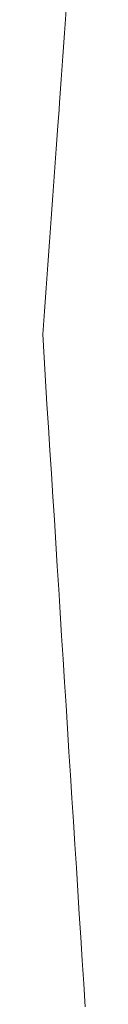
# Model space of a CAD drawing. Header units: metres. Extents: x -6552 to -6384, y 5654608 to 5654799.
# Tile 51 of 68: x -6481.05 to -6480.593, y 5654717.402 to 5654728.019. Entities that reach past the tile are written whole.
import ezdxf

# ---------------------------------------------------------------- set-up
doc = ezdxf.new("R2010")
doc.units = ezdxf.units.M
doc.header["$LTSCALE"] = 0.5
doc.layers.add('V-TOPO-MINR', color=32, linetype='Continuous', lineweight=13)

msp = doc.modelspace()

# ---------------------------------------------------------------- linework, layer by layer
at = {"layer": 'V-TOPO-MINR'}
msp.add_lwpolyline([(-6480.798, 5654728.125), (-6480.815, 5654727.875), (-6480.834, 5654727.625), (-6480.851, 5654727.375), (-6480.869, 5654727.125), (-6480.875, 5654727.05), (-6480.888, 5654726.875), (-6480.905, 5654726.625), (-6480.924, 5654726.375), (-6480.941, 5654726.125), (-6480.96, 5654725.875), (-6480.978, 5654725.625), (-6480.995, 5654725.375), (-6481.013, 5654725.125), (-6481.032, 5654724.875), (-6481.05, 5654724.625), (-6481.037, 5654724.375), (-6481.021, 5654724.125), (-6481.006, 5654723.875), (-6480.989, 5654723.625), (-6480.974, 5654723.375), (-6480.957, 5654723.125), (-6480.942, 5654722.875), (-6480.925, 5654722.625), (-6480.91, 5654722.375), (-6480.894, 5654722.125), (-6480.879, 5654721.875), (-6480.875, 5654721.819), (-6480.862, 5654721.625), (-6480.847, 5654721.375), (-6480.831, 5654721.125), (-6480.815, 5654720.875), (-6480.799, 5654720.625), (-6480.784, 5654720.375), (-6480.768, 5654720.125), (-6480.752, 5654719.875), (-6480.736, 5654719.625), (-6480.72, 5654719.375), (-6480.703, 5654719.125), (-6480.688, 5654718.875), (-6480.672, 5654718.625), (-6480.657, 5654718.375), (-6480.64, 5654718.125), (-6480.625, 5654717.875), (-6480.625, 5654717.875), (-6480.608, 5654717.625), (-6480.593, 5654717.375)], dxfattribs=at)

doc.saveas('drawing.dxf')
